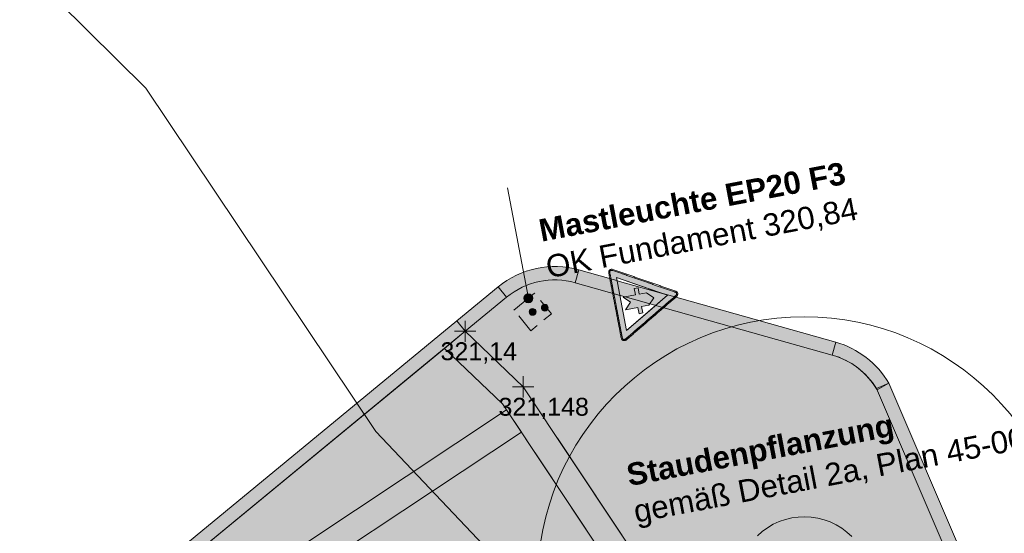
# Model space of a CAD drawing. Header units: metres. Extents: x 3500829 to 3508687, y 5372391 to 5379639.
# Tile 214 of 229: x 3504286.66 to 3504297.73, y 5375426.34 to 5375432.12. Entities that reach past the tile are written whole.
import ezdxf

# ---------------------------------------------------------------- set-up
doc = ezdxf.new("R2010")
doc.units = ezdxf.units.M
doc.header["$LTSCALE"] = 0.1
doc.linetypes.add('ISO-02 Strichlinie', pattern=[3.81, 3.048, -0.762])
for name, color, linetype in [('5_Beschriftung', 7, 'Continuous'), ('5_Elemente', 7, 'Continuous'), ('5_Flächen', 7, 'Continuous'), ('5_Gehölze', 7, 'Continuous'), ('5_Leitungen', 7, 'Continuous')]:
    doc.layers.add(name, color=color, linetype=linetype)
doc.styles.add('Arial', font='arial.ttf')
doc.styles.add('Arial (bold)', font='arialbd.ttf')

# ---------------------------------------------------------------- blocks, each defined once
blk = doc.blocks.new('Vorfahrt')
at = {"color": 255, "linetype": 'Continuous', "lineweight": 13, "transparency": 33554687}
blk.add_wipeout([(-0.00006, 0.00805), (-0.01019, -0.00949), (0.01006, -0.00949)], dxfattribs=at)
at = {"linetype": 'Continuous', "lineweight": 0, "true_color": 0xee0000, "transparency": 33554687}
h = blk.add_hatch(color=1, dxfattribs=at)
h.paths.add_polyline_path([(0.00683, 0.00033), (0.00683, 0.00033), (0.00064, 0.01106), (0.00062, 0.01109), (0.00061, 0.01111), (0.00059, 0.01114), (0.00057, 0.01116), (0.00056, 0.01118), (0.00054, 0.0112), (0.00053, 0.01122), (0.00052, 0.01123), (0.0005, 0.01124), (0.00049, 0.01126), (0.00047, 0.01127), (0.00045, 0.01129), (0.00043, 0.0113), (0.0004, 0.01132), (0.00037, 0.01134), (0.00034, 0.01135), (0.00025, 0.01141), (0.00016, 0.01145), (0.00007, 0.01148), (-0.00001, 0.01151), (-0.00009, 0.01152), (-0.00016, 0.01153), (-0.00023, 0.01152), (-0.00029, 0.01151), (-0.00036, 0.01149), (-0.00042, 0.01146), (-0.00048, 0.01142), (-0.00054, 0.01136), (-0.0006, 0.0113), (-0.00065, 0.01123), (-0.00071, 0.01115), (-0.00077, 0.01106), (-0.00696, 0.00033), (-0.01315, -0.01039), (-0.01317, -0.01042), (-0.01318, -0.01045), (-0.01319, -0.01047), (-0.01321, -0.0105), (-0.01322, -0.01052), (-0.01323, -0.01054), (-0.01323, -0.01056), (-0.01324, -0.01058), (-0.01324, -0.0106), (-0.01325, -0.01062), (-0.01325, -0.01065), (-0.01325, -0.01067), (-0.01325, -0.0107), (-0.01326, -0.01073), (-0.01326, -0.01076), (-0.01326, -0.01079), (-0.01325, -0.0109), (-0.01325, -0.011), (-0.01323, -0.01109), (-0.01321, -0.01118), (-0.01319, -0.01125), (-0.01316, -0.01132), (-0.01312, -0.01138), (-0.01308, -0.01143), (-0.01303, -0.01147), (-0.01297, -0.01151), (-0.0129, -0.01154), (-0.01283, -0.01156), (-0.01274, -0.01158), (-0.01265, -0.0116), (-0.01255, -0.01161), (-0.01244, -0.01161), (0.01232, -0.01161), (0.01243, -0.0116), (0.01253, -0.0116), (0.01262, -0.01158), (0.0127, -0.01156), (0.01277, -0.01154), (0.01284, -0.01151), (0.0129, -0.01147), (0.01295, -0.01143), (0.01299, -0.01138), (0.01303, -0.01132), (0.01306, -0.01125), (0.01309, -0.01118), (0.01311, -0.01109), (0.01312, -0.011), (0.01313, -0.0109), (0.01313, -0.01079), (0.01313, -0.01076), (0.01313, -0.01073), (0.01313, -0.0107), (0.01313, -0.01067), (0.01312, -0.01064), (0.01312, -0.01062), (0.01312, -0.0106), (0.01311, -0.01058), (0.01311, -0.01056), (0.0131, -0.01054), (0.01309, -0.01052), (0.01308, -0.0105), (0.01307, -0.01047), (0.01305, -0.01045), (0.01304, -0.01042), (0.01302, -0.01039)])
h.paths.add_polyline_path([(-0.00006, 0.00805), (0.005, -0.00072), (0.005, -0.00072), (0.01006, -0.00949), (-0.01019, -0.00949), (-0.00513, -0.00072)])
at = {"linetype": 'Continuous', "lineweight": 0, "transparency": 33554687}
blk.add_hatch(color=7, dxfattribs=at).paths.add_polyline_path([(-0.00009, 0.00278), (-0.00245, 0.00047), (-0.00245, -0.00229), (-0.00489, -0.00227), (-0.0049, -0.00371), (-0.00246, -0.00371), (-0.00246, -0.00839), (-0.00009, -0.00605), (0.00229, -0.00839), (0.00229, -0.00371), (0.00473, -0.00371), (0.00472, -0.00227), (0.00228, -0.00229), (0.00228, 0.00047)])
at = {"color": 253, "linetype": 'Continuous', "lineweight": 9, "true_color": 0xa8a8a8, "transparency": 33554687}
blk.add_line((-0.00006, 0.00805), (0.005, -0.00072), dxfattribs=at)
at = {"color": 253, "linetype": 'Continuous', "lineweight": 13, "true_color": 0xa8a8a8, "transparency": 33554687, "flags": 128}
blk.add_lwpolyline([(-0.00006, 0.00805), (-0.01019, -0.00949), (0.01006, -0.00949)], close=True, dxfattribs=at)
at = {"color": 253, "linetype": 'Continuous', "lineweight": 9, "true_color": 0xa8a8a8, "transparency": 33554687, "flags": 128}
blk.add_lwpolyline([(0.005, -0.00072), (0.01006, -0.00949), (-0.01019, -0.00949), (-0.00513, -0.00072), (-0.00006, 0.00805)], dxfattribs=at)
at = {"color": 253, "linetype": 'Continuous', "lineweight": 18, "true_color": 0xa8a8a8, "transparency": 33554687, "flags": 128}
blk.add_lwpolyline([(-0.00009, 0.00278), (-0.00245, 0.00047), (-0.00245, -0.00229), (-0.00489, -0.00227), (-0.0049, -0.00371), (-0.00246, -0.00371), (-0.00246, -0.00839), (-0.00009, -0.00605), (0.00229, -0.00839), (0.00229, -0.00371), (0.00473, -0.00371), (0.00472, -0.00227), (0.00228, -0.00229), (0.00228, 0.00047), (-0.00009, 0.00278)], close=True, dxfattribs=at)
at = {"color": 253, "linetype": 'Continuous', "lineweight": 9, "true_color": 0xa8a8a8, "transparency": 33554687}
blk.add_open_spline([(0.00683, 0.00033), (0.00374, 0.00569), (0.00064, 0.01106), (0.00057, 0.01118), (0.00047, 0.01128), (0.00034, 0.01135), (-0.00005, 0.01158), (-0.00054, 0.01144), (-0.00077, 0.01106), (-0.00386, 0.00569), (-0.00696, 0.00033), (-0.01005, -0.00503), (-0.01315, -0.01039), (-0.01322, -0.01051), (-0.01326, -0.01065), (-0.01326, -0.01079), (-0.01326, -0.01124), (-0.01289, -0.01161), (-0.01244, -0.01161), (-0.00006, -0.01161), (0.01232, -0.01161), (0.01277, -0.01161), (0.01313, -0.01124), (0.01313, -0.01079), (0.01313, -0.01065), (0.01309, -0.01051), (0.01302, -0.01039), (0.00993, -0.00503), (0.00683, 0.00033)], degree=2, knots=[0, 0, 0, 0.15029, 0.15029, 0.153763, 0.157235, 0.157235, 0.168246, 0.179256, 0.179256, 0.331082, 0.331082, 0.482905, 0.482905, 0.486413, 0.489921, 0.489921, 0.501044, 0.512167, 0.512167, 0.818915, 0.818915, 0.830038, 0.841161, 0.841161, 0.844669, 0.848177, 0.848177, 1, 1, 1], dxfattribs=at)
at = {"color": 255, "linetype": 'Continuous', "lineweight": 9, "transparency": 33554687}
blk.add_wipeout([(0.00003, 0.01192), (0.00003, 0.01151), (0.00001, 0.01151), (-0.00001, 0.01152), (-0.00002, 0.01152), (-0.00004, 0.01152), (-0.00006, 0.01152), (-0.00008, 0.01153), (-0.0001, 0.01153), (-0.00012, 0.01153), (-0.00013, 0.01153), (-0.00015, 0.01153), (-0.00017, 0.01152), (-0.00018, 0.01152), (-0.0002, 0.01152), (-0.00022, 0.01152), (-0.00023, 0.01151), (-0.00025, 0.01151), (-0.00026, 0.0115), (-0.00028, 0.0115), (-0.00029, 0.01149), (-0.00031, 0.01148), (-0.00032, 0.01148), (-0.00034, 0.01147), (-0.00035, 0.01146), (-0.00037, 0.01145), (-0.00038, 0.01144), (-0.0004, 0.01143), (-0.00041, 0.01142), (-0.00043, 0.0114), (-0.00044, 0.01139), (-0.00046, 0.01138), (-0.00047, 0.01136), (-0.00049, 0.01135), (-0.0005, 0.01133), (-0.00052, 0.01132), (-0.00053, 0.0113), (-0.00055, 0.01129), (-0.00056, 0.01127), (-0.00058, 0.01125), (-0.00059, 0.01123), (-0.0006, 0.01121), (-0.00062, 0.01119), (-0.00063, 0.01117), (-0.00065, 0.01115), (-0.00066, 0.01113), (-0.00068, 0.0111), (-0.00069, 0.01108), (-0.0007, 0.01106), (-0.00689, 0.00033), (-0.01309, -0.01039), (-0.01309, -0.0104), (-0.01309, -0.0104), (-0.0131, -0.01041), (-0.0131, -0.01042), (-0.01311, -0.01043), (-0.01311, -0.01043), (-0.01311, -0.01044), (-0.01312, -0.01045), (-0.01312, -0.01045), (-0.01312, -0.01046), (-0.01313, -0.01047), (-0.01313, -0.01047), (-0.01313, -0.01048), (-0.01314, -0.01049), (-0.01314, -0.01049), (-0.01314, -0.0105), (-0.01315, -0.0105), (-0.01315, -0.01051), (-0.01315, -0.01052), (-0.01315, -0.01052), (-0.01316, -0.01053), (-0.01316, -0.01053), (-0.01316, -0.01054), (-0.01316, -0.01054), (-0.01316, -0.01055), (-0.01317, -0.01055), (-0.01317, -0.01056), (-0.01317, -0.01056), (-0.01317, -0.01057), (-0.01317, -0.01057), (-0.01317, -0.01058), (-0.01318, -0.01058), (-0.01318, -0.01059), (-0.01318, -0.01059), (-0.01318, -0.0106), (-0.01318, -0.0106), (-0.01318, -0.01061), (-0.01318, -0.01061), (-0.01318, -0.01062), (-0.01318, -0.01062), (-0.01318, -0.01063), (-0.01319, -0.01063), (-0.01319, -0.01064), (-0.01319, -0.01065), (-0.01319, -0.01065), (-0.01319, -0.01066), (-0.01319, -0.01066), (-0.01319, -0.01067), (-0.01319, -0.01068), (-0.01319, -0.01068), (-0.01319, -0.01069), (-0.01319, -0.0107), (-0.01319, -0.01071), (-0.01319, -0.01071), (-0.01319, -0.01072), (-0.01319, -0.01073), (-0.01319, -0.01074), (-0.01319, -0.01074), (-0.01319, -0.01075), (-0.01319, -0.01076), (-0.01319, -0.01077), (-0.01319, -0.01078), (-0.01319, -0.01079), (-0.01319, -0.01079), (-0.01319, -0.01082), (-0.01319, -0.01085), (-0.01319, -0.01088), (-0.01319, -0.0109), (-0.01319, -0.01093), (-0.01319, -0.01095), (-0.01319, -0.01098), (-0.01318, -0.011), (-0.01318, -0.01103), (-0.01318, -0.01105), (-0.01317, -0.01107), (-0.01317, -0.01109), (-0.01316, -0.01112), (-0.01316, -0.01114), (-0.01315, -0.01116), (-0.01315, -0.01118), (-0.01314, -0.0112), (-0.01314, -0.01122), (-0.01313, -0.01123), (-0.01312, -0.01125), (-0.01312, -0.01127), (-0.01311, -0.01129), (-0.0131, -0.0113), (-0.01309, -0.01132), (-0.01308, -0.01133), (-0.01307, -0.01135), (-0.01306, -0.01136), (-0.01305, -0.01138), (-0.01304, -0.01139), (-0.01303, -0.0114), (-0.01302, -0.01141), (-0.01301, -0.01143), (-0.013, -0.01144), (-0.01299, -0.01145), (-0.01298, -0.01146), (-0.01296, -0.01147), (-0.01295, -0.01148), (-0.01293, -0.01149), (-0.01292, -0.0115), (-0.0129, -0.01151), (-0.01289, -0.01151), (-0.01287, -0.01152), (-0.01286, -0.01153), (-0.01284, -0.01154), (-0.01282, -0.01154), (-0.0128, -0.01155), (-0.01278, -0.01156), (-0.01276, -0.01156), (-0.01274, -0.01157), (-0.01272, -0.01157), (-0.0127, -0.01158), (-0.01268, -0.01158), (-0.01266, -0.01159), (-0.01264, -0.01159), (-0.01261, -0.01159), (-0.01259, -0.0116), (-0.01256, -0.0116), (-0.01254, -0.0116), (-0.01251, -0.0116), (-0.01249, -0.01161), (-0.01246, -0.01161), (-0.01244, -0.01161), (-0.01241, -0.01161), (-0.01238, -0.01161), (0.00003, -0.01161), (0.00003, -0.01201), (-0.01238, -0.01201), (-0.01242, -0.01201), (-0.01246, -0.01201), (-0.01249, -0.01201), (-0.01253, -0.012), (-0.01257, -0.012), (-0.0126, -0.012), (-0.01263, -0.01199), (-0.01267, -0.01199), (-0.0127, -0.01198), (-0.01273, -0.01198), (-0.01277, -0.01197), (-0.0128, -0.01197), (-0.01283, -0.01196), (-0.01286, -0.01195), (-0.01289, -0.01194), (-0.01292, -0.01193), (-0.01294, -0.01192), (-0.01297, -0.01191), (-0.013, -0.0119), (-0.01303, -0.01189), (-0.01305, -0.01188), (-0.01308, -0.01187), (-0.0131, -0.01185), (-0.01313, -0.01184), (-0.01315, -0.01183), (-0.01317, -0.01181), (-0.01319, -0.01179), (-0.01321, -0.01178), (-0.01324, -0.01176), (-0.01326, -0.01174), (-0.01328, -0.01173), (-0.01329, -0.01171), (-0.01331, -0.01169), (-0.01333, -0.01167), (-0.01335, -0.01165), (-0.01336, -0.01163), (-0.01338, -0.01161), (-0.0134, -0.01159), (-0.01341, -0.01156), (-0.01343, -0.01154), (-0.01344, -0.01152), (-0.01345, -0.01149), (-0.01347, -0.01147), (-0.01348, -0.01144), (-0.01349, -0.01141), (-0.0135, -0.01139), (-0.01351, -0.01136), (-0.01352, -0.01133), (-0.01353, -0.0113), (-0.01354, -0.01127), (-0.01354, -0.01124), (-0.01355, -0.01121), (-0.01356, -0.01118), (-0.01357, -0.01115), (-0.01357, -0.01112), (-0.01358, -0.01108), (-0.01358, -0.01105), (-0.01358, -0.01101), (-0.01359, -0.01098), (-0.01359, -0.01094), (-0.01359, -0.01091), (-0.01359, -0.01087), (-0.01359, -0.01083), (-0.01359, -0.01079), (-0.01359, -0.01079), (-0.01359, -0.01078), (-0.01359, -0.01077), (-0.01359, -0.01076), (-0.01359, -0.01075), (-0.01359, -0.01074), (-0.01359, -0.01072), (-0.01359, -0.01071), (-0.01359, -0.0107), (-0.01359, -0.01069), (-0.01359, -0.01068), (-0.01359, -0.01067), (-0.01359, -0.01066), (-0.01359, -0.01065), (-0.01359, -0.01064), (-0.01359, -0.01063), (-0.01359, -0.01062), (-0.01358, -0.01061), (-0.01358, -0.0106), (-0.01358, -0.01059), (-0.01358, -0.01058), (-0.01358, -0.01057), (-0.01358, -0.01056), (-0.01358, -0.01055), (-0.01358, -0.01054), (-0.01357, -0.01054), (-0.01357, -0.01053), (-0.01357, -0.01052), (-0.01357, -0.01051), (-0.01357, -0.0105), (-0.01357, -0.01049), (-0.01356, -0.01049), (-0.01356, -0.01048), (-0.01356, -0.01047), (-0.01356, -0.01046), (-0.01356, -0.01046), (-0.01355, -0.01045), (-0.01355, -0.01044), (-0.01355, -0.01043), (-0.01354, -0.01042), (-0.01354, -0.01042), (-0.01354, -0.01041), (-0.01354, -0.0104), (-0.01353, -0.01039), (-0.01353, -0.01038), (-0.01352, -0.01037), (-0.01352, -0.01036), (-0.01352, -0.01036), (-0.01351, -0.01035), (-0.01351, -0.01034), (-0.0135, -0.01033), (-0.0135, -0.01032), (-0.0135, -0.01031), (-0.01349, -0.0103), (-0.01349, -0.01029), (-0.01348, -0.01028), (-0.01348, -0.01027), (-0.01347, -0.01026), (-0.01347, -0.01025), (-0.01346, -0.01024), (-0.01346, -0.01023), (-0.01345, -0.01022), (-0.01344, -0.01021), (-0.01344, -0.0102), (-0.01343, -0.01019), (-0.01343, -0.01019), (-0.00724, 0.00053), (-0.00105, 0.01126), (-0.00103, 0.01129), (-0.00101, 0.01132), (-0.00099, 0.01135), (-0.00097, 0.01138), (-0.00095, 0.01141), (-0.00093, 0.01144), (-0.00091, 0.01147), (-0.00089, 0.0115), (-0.00087, 0.01152), (-0.00085, 0.01155), (-0.00083, 0.01157), (-0.00081, 0.0116), (-0.00078, 0.01162), (-0.00076, 0.01164), (-0.00074, 0.01166), (-0.00072, 0.01168), (-0.0007, 0.0117), (-0.00067, 0.01172), (-0.00065, 0.01174), (-0.00063, 0.01176), (-0.0006, 0.01177), (-0.00058, 0.01179), (-0.00056, 0.0118), (-0.00053, 0.01182), (-0.00051, 0.01183), (-0.00048, 0.01184), (-0.00046, 0.01185), (-0.00044, 0.01186), (-0.00041, 0.01187), (-0.00039, 0.01188), (-0.00036, 0.01189), (-0.00033, 0.0119), (-0.00031, 0.0119), (-0.00028, 0.01191), (-0.00026, 0.01191), (-0.00023, 0.01192), (-0.0002, 0.01192), (-0.00018, 0.01192), (-0.00015, 0.01193), (-0.00012, 0.01193), (-0.00009, 0.01193), (-0.00007, 0.01193), (-0.00004, 0.01192), (-0.00001, 0.01192), (0.00002, 0.01192)], dxfattribs=at)
at = {"color": 253, "linetype": 'Continuous', "lineweight": 9, "true_color": 0xa8a8a8, "transparency": 33554687}
for points, knots in [([(0.00724, 0.00053), (0.00724, 0.00053), (0.00724, 0.00053), (0.00415, 0.0059), (0.00105, 0.01126), (0.00105, 0.01126), (0.00095, 0.01143), (0.00078, 0.0116), (0.00061, 0.0117), (0.00007, 0.01201), (-0.00074, 0.01179), (-0.00105, 0.01126), (-0.00415, 0.0059), (-0.00724, 0.00053), (-0.01034, -0.00483), (-0.01343, -0.01019), (-0.01343, -0.01019), (-0.01353, -0.01036), (-0.01359, -0.0106), (-0.01359, -0.01079), (-0.01359, -0.01141), (-0.013, -0.01201), (-0.01238, -0.01201), (0, -0.01201), (0.01238, -0.01201), (0.013, -0.01201), (0.01359, -0.01141), (0.01359, -0.01079), (0.01359, -0.0106), (0.01353, -0.01036), (0.01343, -0.01019), (0.01343, -0.01019), (0.01034, -0.00483), (0.00724, 0.00053)], [0, 0, 0, 0.000005, 0.000005, 0.145933, 0.145933, 0.14594, 0.150539, 0.155158, 0.155158, 0.169778, 0.184377, 0.184377, 0.33151, 0.33151, 0.478645, 0.478645, 0.478652, 0.483288, 0.487945, 0.487945, 0.502687, 0.517406, 0.517406, 0.814103, 0.814103, 0.828823, 0.843565, 0.843565, 0.848222, 0.852859, 0.852866, 0.852866, 1, 1, 1]), ([(0.01318, -0.01058), (0.01319, -0.01065), (0.01319, -0.01079), (0.01319, -0.01124), (0.01283, -0.01161), (0.01238, -0.01161), (0, -0.01161), (-0.01238, -0.01161), (-0.01283, -0.01161), (-0.01319, -0.01124), (-0.01319, -0.01079), (-0.01319, -0.01065), (-0.01316, -0.01051), (-0.01309, -0.01039), (-0.00999, -0.00503), (-0.00689, 0.00033), (-0.0038, 0.00569), (-0.0007, 0.01106), (-0.00048, 0.01144), (0.00002, 0.01158), (0.00041, 0.01135), (0.00053, 0.01128), (0.00063, 0.01118), (0.0007, 0.01106), (0.0038, 0.00569), (0.00689, 0.00033), (0.00689, 0.00033), (0.00689, 0.00033), (0.00999, -0.00503), (0.01309, -0.01039), (0.01316, -0.01051), (0.01318, -0.01058)], [0, 0, 0, 0.003513, 0.003513, 0.014654, 0.025794, 0.025794, 0.333023, 0.333023, 0.344164, 0.355304, 0.355304, 0.358817, 0.362331, 0.362331, 0.514392, 0.514392, 0.666455, 0.666455, 0.677483, 0.688511, 0.688511, 0.691989, 0.695467, 0.695467, 0.845992, 0.845992, 0.845997, 0.845997, 0.996522, 0.996522, 1, 1, 1])]:
    blk.add_open_spline(points, degree=2, knots=knots, dxfattribs=at)
blk = doc.blocks.new('VKZ')
at = {"linetype": 'Continuous', "lineweight": 0, "true_color": 0x888888, "transparency": 33554687}
h = blk.add_hatch(color=252, dxfattribs=at)
edge = h.paths.add_edge_path()
edge.add_arc((0, 0), 0.038, 0, 360)
at = {"color": 251, "linetype": 'ISO-02 Strichlinie', "lineweight": 9, "true_color": 0x646464, "transparency": 33554687, "flags": 128}
blk.add_lwpolyline([(-0.15, 0.15), (0.15, 0.15), (0.15, -0.15), (-0.15, -0.15)], close=True, dxfattribs=at)
at = {"color": 251, "linetype": 'Continuous', "lineweight": 9, "true_color": 0x646464, "transparency": 33554687}
blk.add_circle((0, 0), 0.038, dxfattribs=at)
blk = doc.blocks.new('Baum Neu')
at = {"color": 250, "linetype": 'Continuous', "lineweight": 9, "transparency": 33554687}
blk.add_circle((0, 0), 3, dxfattribs=at)
blk = doc.blocks.new('Vermessungspunkt (2D)-96')
at = {"color": 250, "linetype": 'Continuous', "lineweight": 18, "true_color": 0x313131, "transparency": 33554687}
for p, q in [((0, 0.119), (0, -0.119)), ((-0.119, 0), (0.119, 0))]:
    blk.add_line(p, q, dxfattribs=at)
at = {"color": 250, "true_color": 0x313131, "transparency": 33554687, "insert": (-0.278, -0.243), "char_height": 0.2014, "attachment_point": 4, "line_spacing_factor": 0.970891, "style": 'Arial'}
blk.add_mtext('321,14', dxfattribs=at)
at = {"color": 0, "flags": 1}
for tag in ['Vermessungspunkt-Nr', 'Segment-Art', 'Segment-Länge', 'Segment-Winkel', 'Segment-Radius', 'Segment-Innenwinkel', 'Segment-Steigung', 'Segment-Richtung', 'Pfad_ID', 'Beschreibung']:
    blk.add_attdef(tag, (31.356, 28.209), '', height=0.00018, dxfattribs=at)
blk = doc.blocks.new('Vermessungspunkt (2D)-97')
at = {"color": 250, "linetype": 'Continuous', "lineweight": 18, "true_color": 0x313131, "transparency": 33554687}
for p, q in [((0, 0.119), (0, -0.119)), ((-0.119, 0), (0.119, 0))]:
    blk.add_line(p, q, dxfattribs=at)
at = {"color": 250, "true_color": 0x313131, "transparency": 33554687, "insert": (-0.278, -0.243), "char_height": 0.2014, "attachment_point": 4, "line_spacing_factor": 0.970891, "style": 'Arial'}
blk.add_mtext('321,148', dxfattribs=at)
at = {"color": 0, "flags": 1}
for tag in ['Vermessungspunkt-Nr', 'Segment-Art', 'Segment-Länge', 'Segment-Winkel', 'Segment-Radius', 'Segment-Innenwinkel', 'Segment-Steigung', 'Segment-Richtung', 'Pfad_ID', 'Beschreibung']:
    blk.add_attdef(tag, (32.008, 27.584), '', height=0.00018, dxfattribs=at)

msp = doc.modelspace()

# ---------------------------------------------------------------- hatches: boundary and pattern name
at = {"layer": '5_Beschriftung', "linetype": 'Continuous', "lineweight": 0, "true_color": 0x2d2d2d, "transparency": 33554687}
h = msp.add_hatch(color=250, dxfattribs=at)
edge = h.paths.add_edge_path()
edge.add_arc((3504292.376, 5375428.986), 0.05, 0, 360)
at = {"layer": '5_Elemente', "linetype": 'Continuous', "lineweight": 0, "true_color": 0x7d7d7d, "transparency": 33554687}
h = msp.add_hatch(color=8, dxfattribs=at)
edge = h.paths.add_edge_path()
edge.add_line((3504292.903, 5375429.161), (3504292.944, 5375429.305))
edge.add_arc((3504292.673, 5375428.343), 1, 74.2717, 129.5031)
edge.add_line((3504292.037, 5375429.114), (3504292.132, 5375428.998))
edge.add_arc((3504292.673, 5375428.343), 0.85, 74.2717, 129.5031, ccw=False)
at = {"layer": '5_Elemente', "linetype": 'Continuous', "lineweight": 0, "true_color": 0x6e6e6e, "transparency": 33554687}
msp.add_hatch(color=8, dxfattribs=at).paths.add_polyline_path([(3504292.037, 5375429.114), (3504292.132, 5375428.998), (3504291.666, 5375428.614), (3504291.57, 5375428.73)])
at = {"layer": '5_Elemente', "linetype": 'Continuous', "lineweight": 0, "true_color": 0x888888, "transparency": 33554687}
h = msp.add_hatch(color=252, dxfattribs=at)
edge = h.paths.add_edge_path()
edge.add_arc((3504292.56, 5375428.88), 0.0381, 0, 360)
at = {"layer": '5_Elemente', "linetype": 'Continuous', "lineweight": 0, "true_color": 0x7d7d7d, "transparency": 33554687}
for points in [[(3504291.57, 5375428.73), (3504291.666, 5375428.614), (3504288.105, 5375425.679), (3504288.01, 5375425.794)], [(3504296.29, 5375427.97), (3504296.428, 5375428.029), (3504300.358, 5375418.852), (3504300.22, 5375418.793)]]:
    msp.add_hatch(color=8, dxfattribs=at).paths.add_polyline_path(points)
h = msp.add_hatch(color=8, dxfattribs=at)
edge = h.paths.add_edge_path()
edge.add_arc((3504295.562, 5375427.529), 0.85, 30, 74.2717)
edge.add_line((3504295.793, 5375428.347), (3504295.833, 5375428.491))
edge.add_arc((3504295.562, 5375427.529), 1, 30, 74.2717, ccw=False)
edge.add_line((3504296.428, 5375428.029), (3504296.298, 5375427.954))
at = {"layer": '5_Flächen', "linetype": 'Continuous', "lineweight": 9, "true_color": 0xdddddd, "transparency": 33554687}
h = msp.add_hatch(dxfattribs=at)
h.set_pattern_fill('Pflaster klein', color=254, angle=101.2699, style=0, pattern_type=2)
h.set_pattern_definition([(191.26985, (3503994.5342, 5375615.9737), (-0.395746, 1.985953), [0.15, -1.575]), (191.26985, (3503994.5048, 5375616.1208), (-0.395746, 1.985953), [0.15, -1.575]), (191.26985, (3503994.5781, 5375615.753), (-0.395746, 1.985953), [0.15, -1.575]), (191.26985, (3503994.4462, 5375616.415), (-0.395746, 1.985953), [0.15, -1.575]), (191.26985, (3503994.4022, 5375616.6357), (-0.395746, 1.985953), [0.15, -1.575]), (191.26985, (3503994.373, 5375616.7828), (-0.395746, 1.985953), [0.15, -1.575]), (191.26985, (3503994.3143, 5375617.077), (-0.395746, 1.985953), [0.15, -1.575]), (191.26985, (3503994.2703, 5375617.2976), (-0.395746, 1.985953), [0.15, -1.575]), (191.26985, (3503994.241, 5375617.4448), (-0.395746, 1.985953), [0.15, -1.575]), (191.26985, (3503994.6962, 5375616.3119), (-0.395746, 1.985953), [0.225, -1.5]), (191.26985, (3503994.6376, 5375616.606), (-0.395746, 1.985953), [0.225, -1.5]), (191.26985, (3503994.8134, 5375615.7234), (-0.395746, 1.985953), [0.225, -1.5]), (191.26985, (3503994.7695, 5375615.944), (-0.395746, 1.985953), [0.225, -1.5]), (191.26985, (3503994.7402, 5375616.0912), (-0.395746, 1.985953), [0.225, -1.5]), (191.26985, (3503994.6082, 5375616.7532), (-0.395746, 1.985953), [0.225, -1.5]), (191.26985, (3503994.5496, 5375617.0474), (-0.395746, 1.985953), [0.225, -1.5]), (191.26985, (3503994.4763, 5375617.4152), (-0.395746, 1.985953), [0.225, -1.5]), (191.26985, (3503994.5056, 5375617.268), (-0.395746, 1.985953), [0.225, -1.5]), (191.26985, (3503995.2401, 5375615.885), (-0.395746, 1.985953), [0.15, -1.575]), (191.26985, (3503995.1815, 5375616.1791), (-0.395746, 1.985953), [0.15, -1.575]), (191.26985, (3503995.1375, 5375616.3998), (-0.395746, 1.985953), [0.15, -1.575]), (191.26985, (3503995.1082, 5375616.547), (-0.395746, 1.985953), [0.15, -1.575]), (191.26985, (3503995.0496, 5375616.8411), (-0.395746, 1.985953), [0.15, -1.575]), (191.26985, (3503995.0056, 5375617.0618), (-0.395746, 1.985953), [0.15, -1.575]), (191.26985, (3503994.9763, 5375617.209), (-0.395746, 1.985953), [0.15, -1.575]), (191.26985, (3503994.9177, 5375617.5031), (-0.395746, 1.985953), [0.15, -1.575]), (191.26985, (3503994.8737, 5375617.7238), (-0.395746, 1.985953), [0.15, -1.575]), (191.26985, (3503995.4019, 5375615.8407), (-0.395746, 1.985953), [0.15, -1.575]), (191.26985, (3503995.3726, 5375615.9878), (-0.395746, 1.985953), [0.15, -1.575]), (191.26985, (3503995.314, 5375616.282), (-0.395746, 1.985953), [0.15, -1.575]), (191.26985, (3503995.27, 5375616.5027), (-0.395746, 1.985953), [0.15, -1.575]), (191.26985, (3503995.226, 5375616.7233), (-0.395746, 1.985953), [0.15, -1.575]), (191.26985, (3503995.0354, 5375617.6795), (-0.395746, 1.985953), [0.15, -1.575]), (191.26985, (3503995.1674, 5375617.0176), (-0.395746, 1.985953), [0.15, -1.575]), (191.26985, (3503995.138, 5375617.1647), (-0.395746, 1.985953), [0.15, -1.575]), (191.26985, (3503995.094, 5375617.3853), (-0.395746, 1.985953), [0.15, -1.575]), (191.26985, (3503995.5786, 5375616.1053), (-0.395746, 1.985953), [0.225, -1.5]), (191.26985, (3503995.5493, 5375616.2524), (-0.395746, 1.985953), [0.225, -1.5]), (191.26985, (3503995.5053, 5375616.473), (-0.395746, 1.985953), [0.225, -1.5]), (191.26985, (3503995.4173, 5375616.9144), (-0.395746, 1.985953), [0.225, -1.5]), (191.26985, (3503995.3734, 5375617.135), (-0.395746, 1.985953), [0.225, -1.5]), (191.26985, (3503995.476, 5375616.6202), (-0.395746, 1.985953), [0.225, -1.5]), (191.26985, (3503995.344, 5375617.2822), (-0.395746, 1.985953), [0.225, -1.5]), (191.26985, (3503995.2854, 5375617.5764), (-0.395746, 1.985953), [0.225, -1.5]), (191.26985, (3503995.2415, 5375617.797), (-0.395746, 1.985953), [0.225, -1.5]), (191.26985, (3503995.8142, 5375616.4582), (-0.395746, 1.985953), [0.3, -1.425]), (191.26985, (3503995.8581, 5375616.2375), (-0.395746, 1.985953), [0.3, -1.425]), (191.26985, (3503995.7555, 5375616.7524), (-0.395746, 1.985953), [0.3, -1.425]), (191.26985, (3503995.8874, 5375616.0904), (-0.395746, 1.985953), [0.3, -1.425]), (191.26985, (3503995.7262, 5375616.8995), (-0.395746, 1.985953), [0.3, -1.425]), (191.26985, (3503995.6822, 5375617.1202), (-0.395746, 1.985953), [0.3, -1.425]), (191.26985, (3503995.6236, 5375617.4144), (-0.395746, 1.985953), [0.3, -1.425]), (191.26985, (3503995.5943, 5375617.5615), (-0.395746, 1.985953), [0.3, -1.425]), (191.26985, (3503995.5503, 5375617.7821), (-0.395746, 1.985953), [0.3, -1.425]), (191.26985, (3503995.8003, 5375617.679), (-0.395746, 1.985953), [0.225, -1.5]), (191.26985, (3503996.1374, 5375615.9873), (-0.395746, 1.985953), [0.225, -1.5]), (191.26985, (3503996.0934, 5375616.208), (-0.395746, 1.985953), [0.225, -1.5]), (191.26985, (3503996.0641, 5375616.355), (-0.395746, 1.985953), [0.225, -1.5]), (191.26985, (3503996.0055, 5375616.6492), (-0.395746, 1.985953), [0.225, -1.5]), (191.26985, (3503995.9615, 5375616.87), (-0.395746, 1.985953), [0.225, -1.5]), (191.26985, (3503995.9322, 5375617.017), (-0.395746, 1.985953), [0.225, -1.5]), (191.26985, (3503995.8736, 5375617.3112), (-0.395746, 1.985953), [0.225, -1.5]), (191.26985, (3503995.8296, 5375617.5319), (-0.395746, 1.985953), [0.225, -1.5]), (191.26985, (3503995.0783, 5375615.9292), (-0.395746, 1.985953), [0.3, -1.425]), (191.26985, (3503994.7852, 5375617.4002), (-0.395746, 1.985953), [0.3, -1.425]), (191.26985, (3503994.8145, 5375617.2531), (-0.395746, 1.985953), [0.3, -1.425]), (191.26985, (3503995.005, 5375616.297), (-0.395746, 1.985953), [0.3, -1.425]), (191.26985, (3503995.049, 5375616.0763), (-0.395746, 1.985953), [0.3, -1.425]), (191.26985, (3503994.9464, 5375616.5912), (-0.395746, 1.985953), [0.3, -1.425]), (191.26985, (3503994.8731, 5375616.959), (-0.395746, 1.985953), [0.3, -1.425]), (191.26985, (3503994.9171, 5375616.7383), (-0.395746, 1.985953), [0.3, -1.425]), (101.26985, (3503994.4457, 5375615.6501), (-1.691738, -0.337117), []), (101.26985, (3503994.5928, 5375615.6795), (-1.691738, -0.337117), []), (101.26985, (3503994.8134, 5375615.7234), (-1.691738, -0.337117), []), (101.26985, (3503995.1077, 5375615.782), (-1.691738, -0.337117), []), (101.26985, (3503995.2548, 5375615.8114), (-1.691738, -0.337117), []), (101.26985, (3503995.4019, 5375615.8407), (-1.691738, -0.337117), []), (101.26985, (3503995.6225, 5375615.8847), (-1.691738, -0.337117), []), (101.26985, (3503995.9168, 5375615.9433), (-1.691738, -0.337117), []), (191.26985, (3503994.7412, 5375617.621), (-0.395746, 1.985953), [0.3, -1.425])])
edge = h.paths.add_edge_path()
edge.add_line((3504281.631, 5375441.248), (3504281.756, 5375441.272))
edge.add_line((3504281.756, 5375441.272), (3504281.756, 5375441.272))
edge.add_line((3504281.756, 5375441.272), (3504282.121, 5375441.341))
edge.add_line((3504282.121, 5375441.341), (3504282.6, 5375442.451))
edge.add_line((3504282.6, 5375442.451), (3504282.6, 5375442.451))
edge.add_line((3504282.6, 5375442.451), (3504290.93, 5375444.036))
edge.add_arc((3504277.262, 5375448.563), 14.398, 341.6749, 355.5776)
edge.add_line((3504291.618, 5375447.453), (3504286.833, 5375446.542))
edge.add_line((3504286.833, 5375446.542), (3504286.851, 5375446.444))
edge.add_line((3504286.851, 5375446.444), (3504197.895, 5375429.523))
edge.add_line((3504197.895, 5375429.523), (3504198.481, 5375426.444))
edge.add_line((3504198.481, 5375426.444), (3504278.591, 5375441.688))
edge.add_line((3504278.591, 5375441.688), (3504279.444, 5375440.832))
edge.add_line((3504279.444, 5375440.832), (3504281.14, 5375441.155))
edge.add_line((3504281.14, 5375441.155), (3504281.631, 5375441.248))
at = {"layer": '5_Flächen', "linetype": 'Continuous', "lineweight": 0, "true_color": 0xced696, "transparency": 33554623}
h = msp.add_hatch(color=53, dxfattribs=at)
edge = h.paths.add_edge_path()
edge.add_line((3504291.666, 5375428.614), (3504292.318, 5375427.989))
edge.add_line((3504292.318, 5375427.989), (3504299.197, 5375417.638))
edge.add_arc((3504299.439, 5375418.455), 0.851, 253.4625, 383.4158)
edge.add_line((3504300.22, 5375418.793), (3504296.29, 5375427.97))
edge.add_arc((3504295.558, 5375427.521), 0.859, 31.5261, 74.1572)
edge.add_line((3504295.793, 5375428.347), (3504292.903, 5375429.161))
edge.add_arc((3504292.673, 5375428.343), 0.85, 74.2717, 129.5031)
edge.add_line((3504292.132, 5375428.998), (3504291.666, 5375428.614))
at = {"layer": '5_Flächen', "linetype": 'Continuous', "lineweight": 0, "true_color": 0xdadada, "transparency": 33554687}
msp.add_hatch(color=254, dxfattribs=at).paths.add_polyline_path([(3504288.338, 5375425.87), (3504289.01, 5375425.199), (3504293.091, 5375419.057), (3504298.771, 5375417.737), (3504292.087, 5375427.796), (3504291.433, 5375428.422)])
at = {"layer": '5_Flächen', "linetype": 'Continuous', "lineweight": 0, "true_color": 0xd7d7d7, "transparency": 33554687}
msp.add_hatch(color=254, dxfattribs=at).paths.add_polyline_path([(3504289.01, 5375425.199), (3504290.294, 5375423.267), (3504293.625, 5375425.481), (3504292.087, 5375427.796), (3504291.433, 5375428.422), (3504288.338, 5375425.87)])
at = {"layer": '5_Flächen', "linetype": 'Continuous', "lineweight": 0, "true_color": 0x00b8e6, "transparency": 33554687}
h = msp.add_hatch(color=140, dxfattribs=at)
edge = h.paths.add_edge_path()
edge.add_line((3504292.297, 5375427.479), (3504292.131, 5375427.729))
edge.add_line((3504292.131, 5375427.729), (3504288.735, 5375425.473))
edge.add_arc((3504224.445, 5375360.92), 91.106, 44.92441, 45.11689, ccw=False)
edge.add_line((3504288.952, 5375425.257), (3504292.297, 5375427.479))

# ---------------------------------------------------------------- linework, layer by layer
at = {"layer": '5_Beschriftung', "color": 250, "linetype": 'Continuous', "lineweight": 18, "true_color": 0x2d2d2d, "transparency": 33554687}
msp.add_line((3504292.376, 5375428.986), (3504292.14, 5375430.227), dxfattribs=at)
msp.add_circle((3504292.376, 5375428.986), 0.05, dxfattribs=at)
at = {"layer": '5_Elemente', "color": 251, "linetype": 'Continuous', "lineweight": 18, "true_color": 0x626262, "transparency": 33554687, "flags": 128}
for points in [[(3504292.903, 5375429.161), (3504292.944, 5375429.305, 0.245769), (3504292.037, 5375429.114), (3504292.132, 5375428.998, -0.245769)], [(3504296.298, 5375427.954, 0.195611), (3504295.793, 5375428.347), (3504295.833, 5375428.491, -0.195611), (3504296.428, 5375428.029)]]:
    msp.add_lwpolyline(points, format="xyb", close=True, dxfattribs=at)
at = {"layer": '5_Elemente', "color": 251, "linetype": 'Continuous', "lineweight": 18, "true_color": 0x575757, "transparency": 33554687, "flags": 128}
msp.add_lwpolyline([(3504292.037, 5375429.114), (3504292.132, 5375428.998), (3504291.666, 5375428.614), (3504291.57, 5375428.73)], close=True, dxfattribs=at)
at = {"layer": '5_Elemente', "color": 251, "linetype": 'Continuous', "lineweight": 18, "true_color": 0x626262, "transparency": 33554687, "flags": 128}
for points in [[(3504291.57, 5375428.73), (3504291.666, 5375428.614), (3504288.105, 5375425.679), (3504288.01, 5375425.794)], [(3504296.29, 5375427.97), (3504296.428, 5375428.029), (3504300.358, 5375418.852), (3504300.22, 5375418.793)]]:
    msp.add_lwpolyline(points, close=True, dxfattribs=at)
at = {"layer": '5_Elemente', "color": 251, "linetype": 'Continuous', "lineweight": 9, "true_color": 0x646464, "transparency": 33554687}
msp.add_circle((3504292.56, 5375428.88), 0.0381, dxfattribs=at)
at = {"layer": '5_Flächen', "color": 255, "linetype": 'Continuous', "lineweight": 9, "transparency": 33554687}
for p, q in [((3504296.713, 5375421.376), (3504292.702, 5375427.413)), ((3504296.463, 5375421.21), (3504292.452, 5375427.247))]:
    msp.add_line(p, q, dxfattribs=at)
at = {"layer": '5_Flächen', "color": 253, "linetype": 'Continuous', "lineweight": 9, "transparency": 33554623, "flags": 128}
msp.add_lwpolyline([(3504291.666, 5375428.614), (3504292.318, 5375427.989), (3504299.197, 5375417.638, 0.636784), (3504300.22, 5375418.793), (3504296.29, 5375427.97, 0.188189), (3504295.793, 5375428.347), (3504292.903, 5375429.161, 0.245769), (3504292.132, 5375428.998)], format="xyb", close=True, dxfattribs=at)
at = {"layer": '5_Flächen', "color": 253, "linetype": 'Continuous', "lineweight": 9, "true_color": 0xa8a8a8, "transparency": 33554687, "flags": 128}
for points in [[(3504288.338, 5375425.87), (3504289.01, 5375425.199), (3504293.091, 5375419.057), (3504298.771, 5375417.737), (3504292.087, 5375427.796), (3504291.433, 5375428.422)], [(3504289.01, 5375425.199), (3504290.294, 5375423.267), (3504293.625, 5375425.481), (3504292.087, 5375427.796), (3504291.433, 5375428.422), (3504288.338, 5375425.87)]]:
    msp.add_lwpolyline(points, close=True, dxfattribs=at)
at = {"layer": '5_Flächen', "color": 140, "linetype": 'Continuous', "lineweight": 9, "true_color": 0x00b8e6, "transparency": 33554687, "flags": 128}
msp.add_lwpolyline([(3504292.297, 5375427.479), (3504292.131, 5375427.729), (3504288.735, 5375425.473, -0.00084), (3504288.952, 5375425.257)], format="xyb", close=True, dxfattribs=at)
at = {"layer": '5_Flächen', "color": 140, "linetype": 'Continuous', "lineweight": 9, "true_color": 0x00b8e6, "transparency": 33554687}
for points in [[(3504289.187, 5375424.933), (3504289.408, 5375424.599), (3504292.518, 5375427.146), (3504292.74, 5375426.813)], [(3504289.685, 5375424.183), (3504289.962, 5375423.766), (3504293.017, 5375426.397), (3504293.293, 5375425.98)]]:
    msp.add_solid(points, dxfattribs=at)

# ---------------------------------------------------------------- block references
at = {"layer": '5_Beschriftung', "color": 250, "true_color": 0x313131, "transparency": 33554687}
msp.add_blockref('Vermessungspunkt (2D)-96', (3504291.666, 5375428.614, 321.14), dxfattribs=at)
at = {"layer": '5_Elemente', "color": 7, "transparency": 33554687, "rotation": 39.50302522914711}
msp.add_blockref('VKZ', (3504292.424, 5375428.832), dxfattribs=at)

# ---------------------------------------------------------------- next in the draw order: block references
at = {"layer": '5_Elemente', "color": 7, "transparency": 33554687, "xscale": 30, "yscale": 30, "zscale": 30, "rotation": 280.823011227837}
msp.add_blockref('Vorfahrt', (3504293.704, 5375428.972), dxfattribs=at)

# ---------------------------------------------------------------- next in the draw order: hatches: boundary and pattern name
at = {"layer": '5_Elemente', "linetype": 'Continuous', "lineweight": 0, "true_color": 0x7d7d7d, "transparency": 33554687}
msp.add_hatch(color=8, dxfattribs=at).paths.add_polyline_path([(3504292.903, 5375429.161), (3504292.944, 5375429.305), (3504295.833, 5375428.491), (3504295.793, 5375428.347)])
at = {"layer": '5_Elemente', "linetype": 'Continuous', "lineweight": 0, "true_color": 0xf5f5f5, "transparency": 33554687}
msp.add_hatch(color=7, dxfattribs=at).paths.add_polyline_path([(3504291.433, 5375428.422), (3504292.087, 5375427.796), (3504298.771, 5375417.737), (3504299.197, 5375417.638), (3504292.318, 5375427.989), (3504291.666, 5375428.614)])

# ---------------------------------------------------------------- next in the draw order: linework, layer by layer
at = {"layer": '5_Elemente', "color": 251, "linetype": 'Continuous', "lineweight": 18, "true_color": 0x626262, "transparency": 33554687, "flags": 128}
msp.add_lwpolyline([(3504292.903, 5375429.161), (3504292.944, 5375429.305), (3504295.833, 5375428.491), (3504295.793, 5375428.347)], close=True, dxfattribs=at)
at = {"layer": '5_Elemente', "color": 8, "linetype": 'Continuous', "lineweight": 9, "true_color": 0x777777, "transparency": 33554687, "flags": 128}
msp.add_lwpolyline([(3504291.433, 5375428.422), (3504292.087, 5375427.796), (3504298.771, 5375417.737), (3504299.197, 5375417.638), (3504292.318, 5375427.989), (3504291.666, 5375428.614)], close=True, dxfattribs=at)

# ---------------------------------------------------------------- next in the draw order: texts
at = {"layer": '5_Beschriftung', "color": 250, "true_color": 0x2d2d2d, "transparency": 33554687, "insert": (3504292.476, 5375429.869), "char_height": 0.25172, "width": 5.4556, "attachment_point": 1, "rotation": 10.77, "line_spacing_factor": 0.996218, "style": 'Arial (bold)'}
msp.add_mtext('Mastleuchte EP20 F3\\P{\\fArial|b0|i0|c0|p0;OK Fundament 320,84}', dxfattribs=at)

# ---------------------------------------------------------------- next in the draw order: block references
at = {"layer": '5_Gehölze', "color": 7, "transparency": 33554687, "xscale": -1, "rotation": 180}
msp.add_blockref('Baum Neu', (3504295.477, 5375425.777), dxfattribs=at)

# ---------------------------------------------------------------- next in the draw order: linework, layer by layer
at = {"layer": '5_Leitungen', "color": 164, "linetype": 'Continuous', "lineweight": 18, "true_color": 0x1225a9, "transparency": 33554687, "flags": 128}
for points in [[(3504284.554, 5375437.858), (3504284.791, 5375434.598), (3504288.074, 5375431.352), (3504290.66, 5375427.485), (3504292.006, 5375426.065), (3504295.262, 5375425.591)], [(3504294.951, 5375426.312), (3504295.006, 5375426.361), (3504295.066, 5375426.404), (3504295.129, 5375426.442), (3504295.196, 5375426.473), (3504295.266, 5375426.497), (3504295.337, 5375426.514), (3504295.41, 5375426.524), (3504295.484, 5375426.527), (3504295.557, 5375426.523), (3504295.63, 5375426.512), (3504295.701, 5375426.493), (3504295.77, 5375426.468), (3504295.836, 5375426.436), (3504295.899, 5375426.397), (3504295.958, 5375426.353), (3504296.012, 5375426.303)]]:
    msp.add_lwpolyline(points, dxfattribs=at)

# ---------------------------------------------------------------- next in the draw order: block references
at = {"layer": '5_Beschriftung', "color": 250, "true_color": 0x313131, "transparency": 33554687}
msp.add_blockref('Vermessungspunkt (2D)-97', (3504292.318, 5375427.989, 321.148), dxfattribs=at)

# ---------------------------------------------------------------- next in the draw order: texts
at = {"layer": '5_Beschriftung', "color": 250, "true_color": 0x2d2d2d, "transparency": 33554687, "insert": (3504293.462, 5375427.118), "char_height": 0.25172, "width": 4.8044, "attachment_point": 1, "rotation": 10.77, "line_spacing_factor": 0.996218, "style": 'Arial (bold)'}
msp.add_mtext('Staudenpflanzung\\P{\\fArial|b0|i0|c0|p0;gemäß Detail 2a, Plan 45-002}', dxfattribs=at)

doc.saveas('drawing.dxf')
